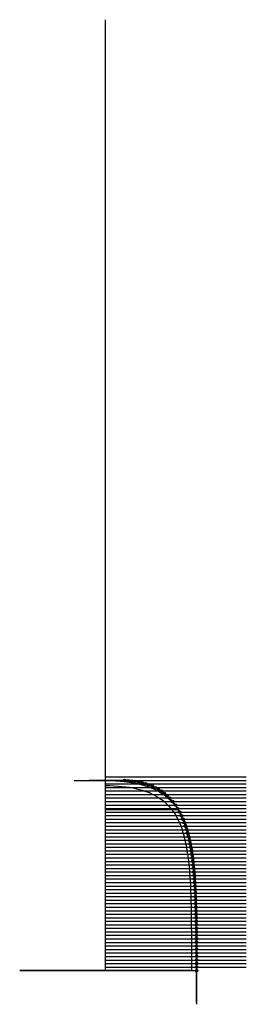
# Model space of a CAD drawing. Header units: centimetres. Extents: x -21 to 34, y -8 to 230.
import ezdxf

# ---------------------------------------------------------------- set-up
doc = ezdxf.new("R2010")
doc.units = ezdxf.units.CM
doc.header["$MEASUREMENT"] = 0
for name, color, linetype in [('VincentSheppard_ViviLampMedium v1_Sketch1', 7, 'Continuous'), ('VincentSheppard_ViviLampMedium v1_Sketch3', 7, 'Continuous'), ('VincentSheppard_ViviLampMedium v1_Sketch4', 7, 'Continuous'), ('VincentSheppard_ViviLampMedium v1_Sketch5', 7, 'Continuous'), ('VincentSheppard_ViviLampMedium v1_Sketch6', 7, 'Continuous'), ('VincentSheppard_ViviLampMedium v1_Sketch7', 7, 'Continuous'), ('VincentSheppard_ViviLampMedium v1_Sketch8', 7, 'Continuous'), ('VincentSheppard_ViviLampMedium v1_Sketch9', 7, 'Continuous')]:
    doc.layers.add(name, color=color, linetype=linetype)

msp = doc.modelspace()

# ---------------------------------------------------------------- linework, layer by layer
at = {"layer": 'VincentSheppard_ViviLampMedium v1_Sketch1'}
for p, q in [((-7.6, 46), (7.6, 46)), ((0, 0), (0, 46)), ((0, 39), (17.5, 39)), ((22, 8.16), (22, -8.16)), ((0, 0), (22, 0))]:
    msp.add_line(p, q, dxfattribs=at)
msp.add_open_spline([(0, 46), (1.16, 46), (3.41, 45.93), (6.59, 45.61), (10.41, 44.73), (14.39, 42.72), (17.48, 39.65), (19.64, 35.41), (20.98, 30.04), (21.67, 23.67), (21.94, 16.46), (21.99, 10.16), (22, 5.17), (22, 1.74), (22, 0)], degree=5, dxfattribs=at)
msp.add_open_spline([(0, 44.75), (2.76, 44.75), (5.27, 44.51), (7.49, 43.99), (9.33, 43.57), (10.96, 42.96), (12.37, 42.13), (14.5, 40.89), (16.13, 39.17), (17.36, 36.77), (18.13, 35.28), (18.73, 33.53), (19.19, 31.53), (19.91, 28.42), (20.28, 24.73), (20.49, 20.61), (20.64, 17.47), (20.7, 14.09), (20.72, 10.52), (20.75, 7.17), (20.75, 3.66), (20.75, 0)], degree=3, knots=[0, 0, 0, 0, 0.146651, 0.146651, 0.146651, 0.26815, 0.26815, 0.26815, 0.451113, 0.451113, 0.451113, 0.564374, 0.564374, 0.564374, 0.740178, 0.740178, 0.740178, 0.874102, 0.874102, 0.874102, 1, 1, 1, 1], dxfattribs=at)
msp.add_point((0, 0), dxfattribs=at)
at = {"layer": 'VincentSheppard_ViviLampMedium v1_Sketch3'}
for p, q in [((0, 46.86), (34, 46.86)), ((0, 46), (0, 46.86)), ((0, 46.01), (34, 46.01)), ((0, 45.15), (0, 46.01)), ((0, 45.16), (34, 45.16)), ((0, 44.3), (0, 45.16)), ((0, 44.3), (34, 44.3)), ((0, 43.44), (0, 44.3)), ((0, 43.45), (34, 43.45)), ((0, 42.59), (0, 43.45)), ((0, 42.6), (34, 42.6)), ((0, 41.74), (0, 42.6)), ((0, 41.75), (34, 41.75)), ((0, 40.89), (0, 41.75)), ((0, 40.9), (34, 40.9)), ((0, 40.04), (0, 40.9)), ((0, 40.05), (34, 40.05)), ((0, 39.19), (0, 40.05)), ((0, 39.19), (34, 39.19)), ((0, 38.33), (0, 39.19)), ((0, 38.34), (34, 38.34)), ((0, 37.48), (0, 38.34)), ((0, 37.49), (34, 37.49)), ((0, 36.63), (0, 37.49)), ((0, 36.64), (34, 36.64)), ((0, 35.78), (0, 36.64)), ((0, 35.79), (34, 35.79)), ((0, 34.93), (0, 35.79)), ((0, 34.93), (34, 34.93)), ((0, 34.07), (0, 34.93)), ((0, 34.08), (34, 34.08)), ((0, 33.22), (0, 34.08)), ((0, 33.23), (34, 33.23)), ((0, 32.37), (0, 33.23)), ((0, 32.38), (34, 32.38)), ((0, 31.52), (0, 32.38)), ((0, 31.53), (34, 31.53)), ((0, 30.67), (0, 31.53)), ((0, 30.67), (34, 30.67)), ((0, 29.81), (0, 30.67)), ((0, 29.82), (34, 29.82)), ((0, 28.96), (0, 29.82)), ((0, 28.97), (34, 28.97)), ((0, 28.11), (0, 28.97)), ((0, 28.12), (34, 28.12)), ((0, 27.26), (0, 28.12)), ((0, 27.27), (34, 27.27)), ((0, 26.41), (0, 27.27)), ((0, 26.42), (34, 26.42)), ((0, 25.56), (0, 26.42)), ((0, 25.56), (34, 25.56)), ((0, 24.7), (0, 25.56)), ((0, 24.71), (34, 24.71)), ((0, 23.85), (0, 24.71)), ((0, 23.86), (34, 23.86)), ((0, 23), (0, 23.86)), ((0, 23.01), (34, 23.01)), ((0, 22.15), (0, 23.01)), ((0, 22.16), (34, 22.16)), ((0, 21.3), (0, 22.16)), ((0, 21.3), (34, 21.3)), ((0, 20.44), (0, 21.3)), ((0, 20.45), (34, 20.45)), ((0, 19.59), (0, 20.45)), ((0, 19.6), (34, 19.6)), ((0, 18.74), (0, 19.6)), ((0, 18.75), (34, 18.75)), ((0, 17.89), (0, 18.75)), ((0, 17.9), (34, 17.9)), ((0, 17.04), (0, 17.9)), ((0, 17.05), (34, 17.05)), ((0, 16.19), (0, 17.05)), ((0, 16.19), (34, 16.19)), ((0, 15.33), (0, 16.19)), ((0, 15.34), (34, 15.34)), ((0, 14.48), (0, 15.34)), ((0, 14.49), (34, 14.49)), ((0, 13.63), (0, 14.49)), ((0, 13.64), (34, 13.64)), ((0, 12.78), (0, 13.64)), ((0, 12.79), (34, 12.79)), ((0, 11.93), (0, 12.79)), ((0, 11.93), (34, 11.93)), ((0, 11.07), (0, 11.93)), ((0, 11.08), (34, 11.08)), ((0, 10.22), (0, 11.08)), ((0, 10.23), (34, 10.23)), ((0, 9.37), (0, 10.23)), ((0, 9.38), (34, 9.38)), ((0, 8.52), (0, 9.38)), ((0, 8.53), (34, 8.53)), ((0, 7.67), (0, 8.53)), ((0, 7.67), (34, 7.67)), ((0, 6.81), (0, 7.67)), ((0, 6.82), (34, 6.82)), ((0, 5.96), (0, 6.82)), ((0, 5.97), (34, 5.97)), ((0, 5.11), (0, 5.97)), ((0, 5.12), (34, 5.12)), ((0, 4.26), (0, 5.12)), ((0, 4.27), (34, 4.27)), ((0, 3.41), (0, 4.27)), ((0, 3.42), (34, 3.42)), ((0, 2.56), (0, 3.42)), ((0, 2.56), (34, 2.56)), ((0, 1.7), (0, 2.56)), ((0, 1.71), (34, 1.71)), ((0, 0.85), (0, 1.71)), ((0, 0), (0, 0.86)), ((0, 0.86), (34, 0.86)), ((0, 0.81), (0, 0.86))]:
    msp.add_line(p, q, dxfattribs=at)
msp.add_point((0, 0), dxfattribs=at)
at = {"layer": 'VincentSheppard_ViviLampMedium v1_Sketch4', "extrusion": (0, 1, 0)}
msp.add_circle((0, 0, 46), 4, dxfattribs=at)
at = {"layer": 'VincentSheppard_ViviLampMedium v1_Sketch4'}
msp.add_point((0, 0), dxfattribs=at)
at = {"layer": 'VincentSheppard_ViviLampMedium v1_Sketch5'}
for p, q in [((0, 0), (0, 46)), ((22, -7.7), (22, 7.7))]:
    msp.add_line(p, q, dxfattribs=at)
msp.add_open_spline([(22, 0), (22, 1.7), (21.99, 5.03), (21.95, 9.85), (21.84, 15.9), (21.5, 22.81), (20.85, 28.97), (19.72, 34.29), (18.01, 38.65), (15.6, 42.01), (12.47, 44.35), (9.41, 45.46), (6.82, 45.89), (4.96, 45.99), (4, 46)], degree=5, dxfattribs=at)
for p in [(17.5, 39), (0, 0), (22, 0)]:
    msp.add_point(p, dxfattribs=at)
at = {"layer": 'VincentSheppard_ViviLampMedium v1_Sketch6'}
for p, q in [((7.58, 45.69), (7.58, 45.69)), ((14.81, 42.34), (14.59, 42.53)), ((0, 0.86), (34, 0.86))]:
    msp.add_line(p, q, dxfattribs=at)
for centre in [(4.61, 45.99), (5.46, 45.94), (6.31, 45.87), (7.15, 45.76), (7.99, 45.62), (8.82, 45.43), (9.64, 45.21), (10.45, 44.93), (11.24, 44.62), (12.02, 44.26), (12.76, 43.85), (13.48, 43.39), (14.16, 42.89), (14.81, 42.34), (15.43, 41.75), (16.18, 40.9), (16.83, 40.05), (17.38, 39.19), (17.87, 38.34), (18.29, 37.49), (18.67, 36.64), (19, 35.79), (19.3, 34.93), (19.57, 34.08), (19.81, 33.23), (20.02, 32.38), (20.22, 31.53), (20.39, 30.67), (20.55, 29.82), (20.7, 28.97), (20.83, 28.12), (20.95, 27.27), (21.05, 26.42), (21.15, 25.56), (21.24, 24.71), (21.32, 23.86), (21.39, 23.01), (21.46, 22.16), (21.52, 21.3), (21.57, 20.45), (21.62, 19.6), (21.67, 18.75), (21.71, 17.9), (21.74, 17.05), (21.78, 16.19), (21.81, 15.34), (21.83, 14.49), (21.86, 13.64), (21.88, 12.79), (21.9, 11.93), (21.91, 11.08), (21.93, 10.23), (21.94, 9.38), (21.95, 8.53), (21.96, 7.67), (21.97, 6.82), (21.98, 5.97), (21.98, 5.12), (21.99, 4.27), (21.99, 3.42), (22, 2.56), (22, 1.71), (22, 0.86), (22, 0)]:
    msp.add_circle(centre, 0.3, dxfattribs=at)
msp.add_open_spline([(22, 0), (22, 1.7), (21.99, 5.03), (21.95, 9.85), (21.84, 15.9), (21.5, 22.81), (20.85, 28.97), (19.72, 34.29), (18.01, 38.65), (15.6, 42.01), (12.47, 44.35), (9.41, 45.46), (6.82, 45.89), (4.96, 45.99), (4, 46)], degree=5, dxfattribs=at)
for p in [(0, 0), (22, 0)]:
    msp.add_point(p, dxfattribs=at)
at = {"layer": 'VincentSheppard_ViviLampMedium v1_Sketch7', "extrusion": (0, 1, 0)}
msp.add_circle((0, 0), 4.06, dxfattribs=at)
at = {"layer": 'VincentSheppard_ViviLampMedium v1_Sketch7'}
msp.add_point((0, 0), dxfattribs=at)
at = {"layer": 'VincentSheppard_ViviLampMedium v1_Sketch8', "extrusion": (0, 1, 0)}
msp.add_circle((0, 0), 20.75, dxfattribs=at)
at = {"layer": 'VincentSheppard_ViviLampMedium v1_Sketch8'}
for p in [(0, 0), (20.75, 0)]:
    msp.add_point(p, dxfattribs=at)
at = {"layer": 'VincentSheppard_ViviLampMedium v1_Sketch9'}
for p, q in [((0, 30), (0, 230)), ((0, 0), (0, 46))]:
    msp.add_line(p, q, dxfattribs=at)
msp.add_point((0, 0), dxfattribs=at)

doc.saveas('drawing.dxf')
